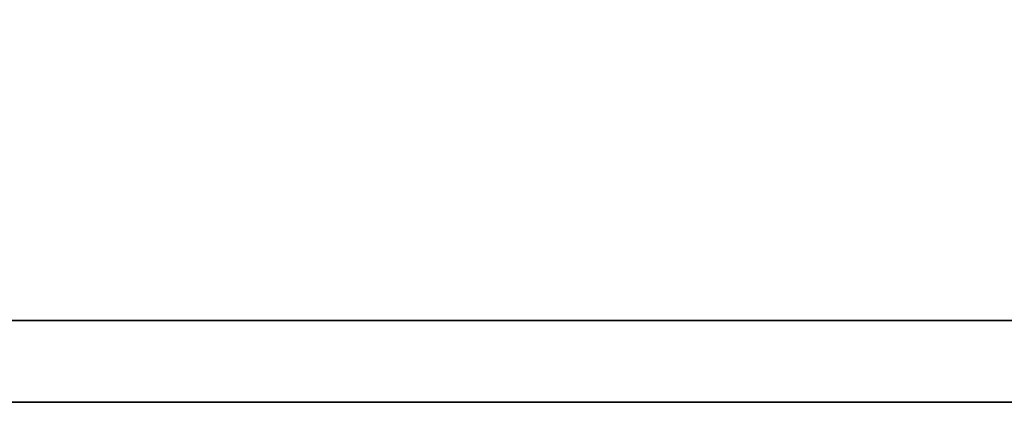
# Model space of a CAD drawing. Extents: x 1014 to 1334, y 100 to 294.
# Tile 36 of 50: x 1299.506 to 1301.629, y 186.84 to 187.664. Entities that reach past the tile are written whole.
import ezdxf

# ---------------------------------------------------------------- set-up
doc = ezdxf.new("R2010")
doc.units = 0
doc.header["$MEASUREMENT"] = 0
doc.layers.add('DIM', color=4, linetype='CONTINUOUS')
doc.layers.add('layer 1', color=7, linetype='CONTINUOUS')

# ---------------------------------------------------------------- blocks, each defined once
blk = doc.blocks.new('TBI MOTION logo(完整正式版)')
at = {"layer": 'layer 1', "color": 22, "lineweight": 35}
blk.add_open_spline([(75.90875, -9.47875), (75.90875, -9.47875), (75.90875, -12.28625), (75.90875, -12.28625), (75.90875, -12.28625), (75.90875, -12.28625), (75.90875, -12.47875), (75.90875, -12.47875), (75.90875, -12.47875), (75.90875, -12.47875), (75.71625, -12.47875), (75.71625, -12.47875), (75.71625, -12.47875), (75.71625, -12.47875), (-88.32875, -12.47875), (-88.32875, -12.47875), (-88.32875, -12.47875), (-88.32875, -12.47875), (-88.32875, -13.29375), (-88.32875, -13.29375), (-88.32875, -13.29375), (-88.32875, -13.29375), (82.89125, -13.29375), (82.89125, -13.29375), (82.89125, -13.29375), (82.89125, -13.29375), (75.90875, -9.47875), (75.90875, -9.47875)], degree=3, knots=[0, 0, 0, 0, 0.1428571, 0.1428571, 0.1428571, 0.1428571, 0.2857143, 0.2857143, 0.2857143, 0.2857143, 0.4285714, 0.4285714, 0.4285714, 0.4285714, 0.5714286, 0.5714286, 0.5714286, 0.5714286, 0.7142857, 0.7142857, 0.7142857, 0.7142857, 0.8571429, 0.8571429, 0.8571429, 0.8571429, 1, 1, 1, 1], dxfattribs=at)

msp = doc.modelspace()

# ---------------------------------------------------------------- block references
at = {"layer": 'DIM', "xscale": 0.2159999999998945, "yscale": 0.2159999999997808, "zscale": 0.216}
msp.add_blockref('TBI MOTION logo(完整正式版)', (1296.4262, 189.7111), dxfattribs=at)

doc.saveas('drawing.dxf')
